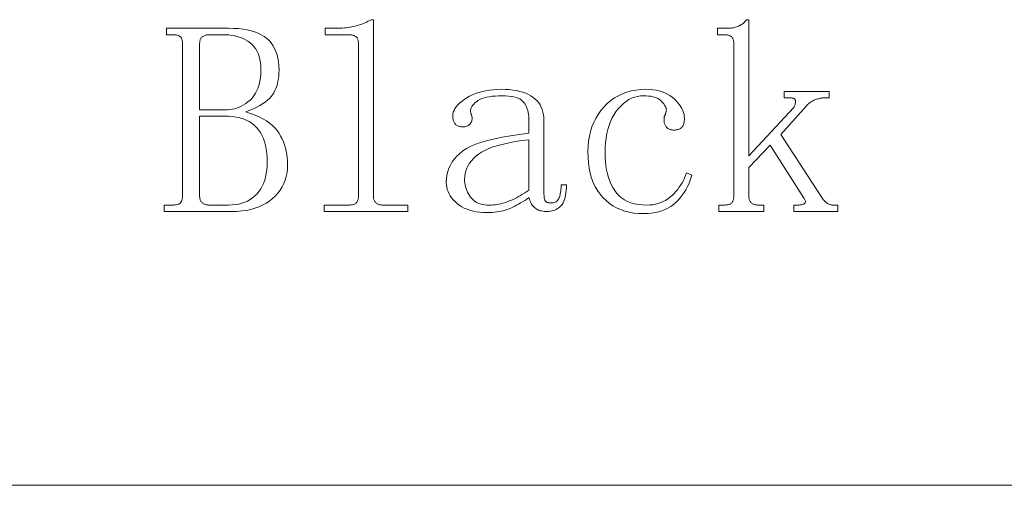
# Model space of a CAD drawing. Extents: x 1 to 297, y 1 to 210.
# Tile 144 of 171: x 257.59 to 262.83, y 34.9 to 37.38. Entities that reach past the tile are written whole.
import ezdxf

# ---------------------------------------------------------------- set-up
doc = ezdxf.new("R2010")
doc.units = 0

msp = doc.modelspace()

# ---------------------------------------------------------------- linework, layer by layer
at = {"color": 7, "lineweight": 13}
msp.add_line((220.3005, 34.8983), (295.449, 34.8983), dxfattribs=at)
for points in [[(259.2778, 37.3355), (259.2881, 37.3356), (259.2982, 37.3359), (259.3082, 37.3365), (259.3181, 37.3373), (259.3279, 37.3383), (259.3375, 37.3396), (259.347, 37.3411), (259.3565, 37.3428), (259.3658, 37.3447), (259.375, 37.3469), (259.3841, 37.3493), (259.393, 37.3519), (259.4019, 37.3548), (259.4106, 37.3579), (259.4193, 37.3612), (259.4278, 37.3647), (259.4362, 37.3685), (259.4445, 37.3725), (259.4526, 37.3767), (259.4607, 37.3812), (259.4721, 37.3812), (259.4721, 36.4383), (259.4723, 36.4339), (259.4727, 36.4296), (259.4734, 36.4256), (259.4744, 36.4219), (259.4757, 36.4183), (259.4773, 36.415), (259.4791, 36.4119), (259.4813, 36.4091), (259.4837, 36.4064), (259.4864, 36.404), (259.4893, 36.4019), (259.4925, 36.3999), (259.4958, 36.3982), (259.4992, 36.3967), (259.5028, 36.3955), (259.5067, 36.3944), (259.5106, 36.3936), (259.5147, 36.3931), (259.5191, 36.3927), (259.5236, 36.3926), (259.655, 36.3926), (259.655, 36.3583), (259.2093, 36.3583), (259.2093, 36.3926), (259.3407, 36.3926), (259.3463, 36.3927), (259.3514, 36.3931), (259.3563, 36.3936), (259.3608, 36.3944), (259.365, 36.3955), (259.3688, 36.3967), (259.3723, 36.3982), (259.3754, 36.3999), (259.3782, 36.4019), (259.3807, 36.404), (259.3829, 36.4064), (259.3848, 36.4091), (259.3865, 36.4119), (259.388, 36.415), (259.3893, 36.4183), (259.3903, 36.4219), (259.3911, 36.4256), (259.3917, 36.4296), (259.392, 36.4339), (259.3921, 36.4383), (259.3921, 37.2555), (259.392, 37.2599), (259.3917, 37.2642), (259.3911, 37.2682), (259.3903, 37.2719), (259.3893, 37.2755), (259.388, 37.2788), (259.3865, 37.2819), (259.3848, 37.2847), (259.3829, 37.2874), (259.3807, 37.2898), (259.3782, 37.2919), (259.3754, 37.2939), (259.3723, 37.2956), (259.3688, 37.2971), (259.365, 37.2983), (259.3608, 37.2994), (259.3563, 37.3002), (259.3514, 37.3007), (259.3463, 37.3011), (259.3407, 37.3012), (259.215, 37.3012), (259.215, 37.3355)], [(261.6436, 36.7698), (261.8607, 36.4326), (261.8641, 36.4282), (261.8674, 36.424), (261.8707, 36.4202), (261.874, 36.4166), (261.8771, 36.4133), (261.8802, 36.4103), (261.8833, 36.4076), (261.8863, 36.4052), (261.8893, 36.403), (261.8921, 36.4012), (261.895, 36.3996), (261.8979, 36.3981), (261.9009, 36.3968), (261.904, 36.3957), (261.9071, 36.3948), (261.9103, 36.394), (261.9135, 36.3934), (261.9168, 36.393), (261.9202, 36.3927), (261.9236, 36.3926), (261.9464, 36.3926), (261.9464, 36.3583), (261.7121, 36.3583), (261.7121, 36.3926), (261.7293, 36.3926), (261.7348, 36.3927), (261.74, 36.393), (261.7449, 36.3934), (261.7494, 36.394), (261.7535, 36.3948), (261.7574, 36.3957), (261.7609, 36.3968), (261.764, 36.3981), (261.7668, 36.3996), (261.7693, 36.4012), (261.7713, 36.403), (261.7727, 36.4052), (261.7736, 36.4076), (261.7738, 36.4103), (261.7736, 36.4133), (261.7727, 36.4166), (261.7713, 36.4202), (261.7693, 36.424), (261.7667, 36.4282), (261.7635, 36.4326), (261.5864, 36.7126), (261.4721, 36.5926), (261.4721, 36.4383), (261.4723, 36.4339), (261.4727, 36.4296), (261.4734, 36.4256), (261.4744, 36.4219), (261.4757, 36.4183), (261.4773, 36.415), (261.4791, 36.4119), (261.4813, 36.4091), (261.4837, 36.4064), (261.4864, 36.404), (261.4893, 36.4019), (261.4925, 36.3999), (261.4958, 36.3982), (261.4992, 36.3967), (261.5028, 36.3955), (261.5067, 36.3944), (261.5106, 36.3936), (261.5147, 36.3931), (261.5191, 36.3927), (261.5236, 36.3926), (261.5521, 36.3926), (261.5521, 36.3583), (261.3121, 36.3583), (261.3121, 36.3926), (261.3407, 36.3926), (261.3463, 36.3927), (261.3514, 36.3931), (261.3563, 36.3936), (261.3608, 36.3944), (261.365, 36.3955), (261.3688, 36.3967), (261.3723, 36.3982), (261.3754, 36.3999), (261.3782, 36.4019), (261.3807, 36.404), (261.3829, 36.4064), (261.3848, 36.4091), (261.3865, 36.4119), (261.388, 36.415), (261.3893, 36.4183), (261.3903, 36.4219), (261.3911, 36.4256), (261.3917, 36.4296), (261.392, 36.4339), (261.3921, 36.4383), (261.3921, 37.2555), (261.392, 37.2599), (261.3917, 37.2642), (261.3911, 37.2682), (261.3903, 37.2719), (261.3893, 37.2755), (261.388, 37.2788), (261.3865, 37.2819), (261.3848, 37.2847), (261.3829, 37.2874), (261.3807, 37.2898), (261.3782, 37.2919), (261.3754, 37.2939), (261.3723, 37.2956), (261.3688, 37.2971), (261.365, 37.2983), (261.3608, 37.2994), (261.3563, 37.3002), (261.3514, 37.3007), (261.3463, 37.3011), (261.3407, 37.3012), (261.3064, 37.3012), (261.3064, 37.3355), (261.3578, 37.3355), (261.3646, 37.3356), (261.3712, 37.3359), (261.3776, 37.3365), (261.3839, 37.3373), (261.39, 37.3383), (261.3959, 37.3396), (261.4016, 37.3411), (261.4072, 37.3428), (261.4126, 37.3447), (261.4178, 37.3469), (261.4229, 37.3493), (261.4278, 37.3519), (261.4325, 37.3548), (261.437, 37.3579), (261.4414, 37.3612), (261.4456, 37.3647), (261.4496, 37.3685), (261.4535, 37.3725), (261.4572, 37.3767), (261.4607, 37.3812), (261.4721, 37.3812), (261.4721, 36.6555), (261.7121, 36.9126), (261.7143, 36.9171), (261.7161, 36.9214), (261.7177, 36.9256), (261.719, 36.9295), (261.72, 36.9333), (261.7207, 36.937), (261.7211, 36.9404), (261.7213, 36.9437), (261.7211, 36.9468), (261.7207, 36.9498), (261.7199, 36.9525), (261.7188, 36.9549), (261.7172, 36.957), (261.7152, 36.9589), (261.7128, 36.9605), (261.7101, 36.9618), (261.7069, 36.9628), (261.7033, 36.9635), (261.6993, 36.9639), (261.695, 36.964), (261.6607, 36.964), (261.6607, 36.9983), (261.9007, 36.9983), (261.9007, 36.964), (261.8721, 36.964), (261.8686, 36.964), (261.8649, 36.9637), (261.8611, 36.9633), (261.857, 36.9627), (261.8528, 36.9619), (261.8485, 36.961), (261.8439, 36.9598), (261.8392, 36.9586), (261.8343, 36.9571), (261.8293, 36.9555), (261.8242, 36.9536), (261.8191, 36.9515), (261.8141, 36.949), (261.8091, 36.9463), (261.8043, 36.9433), (261.7994, 36.94), (261.7947, 36.9365), (261.7899, 36.9326), (261.7853, 36.9285), (261.7807, 36.924)], [(258.3578, 36.3583), (258.3578, 36.3926), (258.4036, 36.3926), (258.4091, 36.3927), (258.4143, 36.3931), (258.4192, 36.3936), (258.4237, 36.3944), (258.4278, 36.3955), (258.4317, 36.3967), (258.4352, 36.3982), (258.4383, 36.3999), (258.4411, 36.4019), (258.4435, 36.404), (258.4457, 36.4064), (258.4477, 36.4091), (258.4494, 36.4119), (258.4509, 36.415), (258.4521, 36.4183), (258.4532, 36.4219), (258.4539, 36.4256), (258.4545, 36.4296), (258.4549, 36.4339), (258.455, 36.4383), (258.455, 37.2555), (258.4549, 37.2599), (258.4545, 37.2642), (258.4539, 37.2682), (258.4532, 37.2719), (258.4521, 37.2755), (258.4509, 37.2788), (258.4494, 37.2819), (258.4477, 37.2847), (258.4457, 37.2874), (258.4435, 37.2898), (258.4411, 37.2919), (258.4383, 37.2939), (258.4352, 37.2956), (258.4317, 37.2971), (258.4278, 37.2983), (258.4237, 37.2994), (258.4192, 37.3002), (258.4143, 37.3007), (258.4091, 37.3011), (258.4036, 37.3012), (258.3693, 37.3012), (258.3693, 37.3355), (258.7007, 37.3355), (258.7274, 37.3349), (258.7527, 37.3333), (258.7766, 37.3306), (258.799, 37.3268), (258.82, 37.3219), (258.8395, 37.3159), (258.8577, 37.3089), (258.8744, 37.3007), (258.8897, 37.2915), (258.9036, 37.2812), (258.916, 37.2697), (258.9272, 37.2571), (258.9371, 37.2432), (258.9456, 37.2282), (258.9529, 37.2119), (258.9587, 37.1944), (258.9633, 37.1758), (258.9666, 37.1559), (258.9686, 37.1349), (258.9693, 37.1126), (258.9689, 37.0969), (258.9679, 37.0818), (258.9662, 37.0672), (258.9638, 37.0532), (258.9607, 37.0398), (258.9569, 37.0269), (258.9525, 37.0146), (258.9473, 37.0029), (258.9415, 36.9918), (258.935, 36.9812), (258.9274, 36.971), (258.9183, 36.9611), (258.9077, 36.9514), (258.8957, 36.9419), (258.8821, 36.9326), (258.8671, 36.9236), (258.8506, 36.9148), (258.8326, 36.9062), (258.8131, 36.8979), (258.7921, 36.8898), (258.8176, 36.8814), (258.8413, 36.8724), (258.8633, 36.8627), (258.8835, 36.8523), (258.9021, 36.8412), (258.919, 36.8294), (258.9341, 36.817), (258.9475, 36.8038), (258.9593, 36.79), (258.9693, 36.7755), (258.978, 36.7604), (258.9857, 36.7451), (258.9926, 36.7294), (258.9985, 36.7133), (259.0035, 36.6969), (259.0077, 36.6802), (259.0109, 36.6631), (259.0132, 36.6456), (259.0145, 36.6279), (259.015, 36.6098), (259.0142, 36.5874), (259.0118, 36.5659), (259.0078, 36.5453), (259.0022, 36.5256), (258.995, 36.5069), (258.9862, 36.4891), (258.9758, 36.4722), (258.9638, 36.4562), (258.9502, 36.4411), (258.935, 36.4269), (258.9184, 36.4139), (258.9007, 36.4022), (258.8818, 36.3919), (258.8618, 36.383), (258.8407, 36.3755), (258.8184, 36.3693), (258.795, 36.3645), (258.7704, 36.3611), (258.7447, 36.359), (258.7178, 36.3583)], [(258.8721, 37.1126), (258.8716, 37.1326), (258.8698, 37.1514), (258.867, 37.1689), (258.863, 37.1853), (258.8578, 37.2005), (258.8516, 37.2144), (258.8441, 37.2272), (258.8355, 37.2388), (258.8258, 37.2492), (258.815, 37.2583), (258.8032, 37.2665), (258.7907, 37.2738), (258.7776, 37.2802), (258.7638, 37.2858), (258.7493, 37.2905), (258.7341, 37.2943), (258.7182, 37.2973), (258.7016, 37.2995), (258.6844, 37.3008), (258.6664, 37.3012), (258.5978, 37.3012), (258.5934, 37.3011), (258.5891, 37.3007), (258.5849, 37.3002), (258.5809, 37.2994), (258.5771, 37.2983), (258.5735, 37.2971), (258.57, 37.2956), (258.5667, 37.2939), (258.5636, 37.2919), (258.5607, 37.2898), (258.558, 37.2874), (258.5555, 37.2847), (258.5534, 37.2819), (258.5515, 37.2788), (258.55, 37.2755), (258.5487, 37.2719), (258.5477, 37.2682), (258.547, 37.2642), (258.5465, 37.2599), (258.5464, 37.2555), (258.5464, 36.9012), (258.695, 36.9012), (258.7075, 36.9017), (258.7199, 36.9032), (258.7322, 36.9058), (258.7444, 36.9094), (258.7564, 36.914), (258.7683, 36.9197), (258.7802, 36.9264), (258.7919, 36.9341), (258.8035, 36.9428), (258.815, 36.9526), (258.8258, 36.9635), (258.8355, 36.9755), (258.8441, 36.9886), (258.8516, 37.0029), (258.8578, 37.0183), (258.863, 37.0349), (258.867, 37.0526), (258.8698, 37.0715), (258.8716, 37.0915)], [(260.0779, 36.3526), (260.0577, 36.3531), (260.0385, 36.3546), (260.0202, 36.357), (260.0029, 36.3604), (259.9864, 36.3648), (259.9709, 36.3701), (259.9562, 36.3764), (259.9425, 36.3837), (259.9297, 36.392), (259.9178, 36.4012), (259.907, 36.411), (259.8973, 36.4212), (259.8887, 36.4316), (259.8813, 36.4423), (259.875, 36.4533), (259.8698, 36.4646), (259.8658, 36.4762), (259.863, 36.488), (259.8613, 36.5002), (259.8607, 36.5126), (259.8616, 36.5328), (259.8642, 36.5523), (259.8687, 36.571), (259.8749, 36.589), (259.8828, 36.6062), (259.8926, 36.6227), (259.9041, 36.6384), (259.9174, 36.6534), (259.9324, 36.6677), (259.9493, 36.6812), (259.9687, 36.694), (259.9917, 36.706), (260.0181, 36.7173), (260.048, 36.7278), (260.0814, 36.7376), (260.1183, 36.7467), (260.1587, 36.755), (260.2025, 36.7626), (260.2499, 36.7694), (260.3007, 36.7755), (260.3007, 36.844), (260.3004, 36.8553), (260.2997, 36.8661), (260.2984, 36.8765), (260.2966, 36.8866), (260.2943, 36.8962), (260.2914, 36.9054), (260.2881, 36.9142), (260.2842, 36.9227), (260.2799, 36.9307), (260.275, 36.9383), (260.2692, 36.9454), (260.2621, 36.9517), (260.2536, 36.9573), (260.2439, 36.9621), (260.2328, 36.9662), (260.2205, 36.9695), (260.2068, 36.9721), (260.1918, 36.974), (260.1755, 36.9751), (260.1578, 36.9755), (260.139, 36.9752), (260.1213, 36.9742), (260.1047, 36.9726), (260.0893, 36.9704), (260.075, 36.9676), (260.0618, 36.9642), (260.0498, 36.9601), (260.039, 36.9554), (260.0293, 36.95), (260.0207, 36.944), (260.0132, 36.9377), (260.0067, 36.9314), (260.0013, 36.9249), (259.9969, 36.9184), (259.9936, 36.9119), (259.9912, 36.9053), (259.9899, 36.8986), (259.9896, 36.8919), (259.9904, 36.8852), (259.9921, 36.8783), (259.9942, 36.8738), (259.9958, 36.8692), (259.9969, 36.8646), (259.9976, 36.86), (259.9978, 36.8555), (259.9976, 36.8509), (259.9969, 36.8463), (259.9958, 36.8418), (259.9942, 36.8372), (259.9921, 36.8326), (259.9896, 36.8283), (259.9866, 36.8244), (259.9832, 36.821), (259.9793, 36.818), (259.975, 36.8155), (259.9702, 36.8134), (259.9649, 36.8118), (259.9592, 36.8107), (259.953, 36.81), (259.9464, 36.8098), (259.9419, 36.8099), (259.9376, 36.8103), (259.9335, 36.811), (259.9295, 36.812), (259.9257, 36.8133), (259.9221, 36.8149), (259.9186, 36.8168), (259.9153, 36.8189), (259.9122, 36.8213), (259.9093, 36.824), (259.9066, 36.827), (259.9041, 36.8303), (259.902, 36.8339), (259.9001, 36.8378), (259.8986, 36.8419), (259.8973, 36.8463), (259.8963, 36.851), (259.8956, 36.856), (259.8951, 36.8613), (259.895, 36.8669), (259.8957, 36.8771), (259.8979, 36.8872), (259.9017, 36.8972), (259.9069, 36.9071), (259.9135, 36.9169), (259.9217, 36.9266), (259.9314, 36.9361), (259.9425, 36.9455), (259.9551, 36.9548), (259.9693, 36.964), (259.9845, 36.9727), (260.0004, 36.9805), (260.0169, 36.9874), (260.0342, 36.9933), (260.0521, 36.9983), (260.0707, 37.0024), (260.0901, 37.0056), (260.1101, 37.0079), (260.1308, 37.0093), (260.1521, 37.0098), (260.1744, 37.0093), (260.1956, 37.008), (260.2155, 37.0059), (260.2344, 37.0029), (260.2521, 36.999), (260.2687, 36.9943), (260.2841, 36.9888), (260.2984, 36.9823), (260.3116, 36.975), (260.3235, 36.9669), (260.3344, 36.958), (260.3441, 36.9483), (260.3527, 36.9378), (260.3601, 36.9267), (260.3664, 36.9148), (260.3716, 36.9021), (260.3755, 36.8887), (260.3784, 36.8746), (260.3801, 36.8597), (260.3807, 36.844), (260.3807, 36.4669), (260.3808, 36.4581), (260.381, 36.4501), (260.3815, 36.4428), (260.3821, 36.4363), (260.3828, 36.4305), (260.3838, 36.4254), (260.3849, 36.4211), (260.3862, 36.4175), (260.3876, 36.4147), (260.3893, 36.4126), (260.3911, 36.411), (260.3933, 36.4095), (260.3957, 36.4082), (260.3984, 36.4071), (260.4014, 36.4062), (260.4047, 36.4054), (260.4083, 36.4048), (260.4121, 36.4044), (260.4163, 36.4041), (260.4207, 36.404), (260.4262, 36.4043), (260.4314, 36.4051), (260.4363, 36.4064), (260.4408, 36.4082), (260.445, 36.4105), (260.4488, 36.4133), (260.4523, 36.4166), (260.4554, 36.4205), (260.4583, 36.4249), (260.4607, 36.4298), (260.4629, 36.4351), (260.4648, 36.4408), (260.4665, 36.447), (260.468, 36.4535), (260.4693, 36.4605), (260.4703, 36.4678), (260.4711, 36.4756), (260.4717, 36.4837), (260.472, 36.4922), (260.4721, 36.5012), (260.5007, 36.5012), (260.5004, 36.4857), (260.4995, 36.4711), (260.4981, 36.4576), (260.4961, 36.445), (260.4936, 36.4333), (260.4904, 36.4227), (260.4867, 36.413), (260.4824, 36.4043), (260.4775, 36.3965), (260.4721, 36.3898), (260.4662, 36.3838), (260.46, 36.3784), (260.4534, 36.3737), (260.4465, 36.3696), (260.4393, 36.3662), (260.4317, 36.3634), (260.4237, 36.3612), (260.4154, 36.3596), (260.4068, 36.3586), (260.3978, 36.3583), (260.39, 36.3585), (260.3825, 36.359), (260.3754, 36.3599), (260.3686, 36.3611), (260.3621, 36.3626), (260.356, 36.3645), (260.3503, 36.3667), (260.3448, 36.3693), (260.3397, 36.3722), (260.335, 36.3755), (260.3305, 36.3791), (260.3263, 36.3832), (260.3223, 36.3878), (260.3185, 36.3928), (260.315, 36.3983), (260.3117, 36.4043), (260.3086, 36.4107), (260.3057, 36.4175), (260.3031, 36.4248), (260.3007, 36.4326), (260.2894, 36.4248), (260.2782, 36.4174), (260.2672, 36.4104), (260.2563, 36.4038), (260.2457, 36.3976), (260.2352, 36.3918), (260.2249, 36.3864), (260.2148, 36.3814), (260.2048, 36.3768), (260.195, 36.3726), (260.1851, 36.3688), (260.1747, 36.3654), (260.164, 36.3624), (260.1529, 36.3598), (260.1414, 36.3576), (260.1295, 36.3558), (260.1172, 36.3544), (260.1045, 36.3534), (260.0913, 36.3528)], [(261.0207, 36.844), (261.0207, 36.8474), (261.0208, 36.8504), (261.021, 36.8533), (261.0211, 36.8559), (261.0214, 36.8583), (261.0217, 36.8605), (261.0221, 36.8624), (261.0225, 36.8642), (261.023, 36.8656), (261.0236, 36.8669), (261.0241, 36.8682), (261.0248, 36.8696), (261.0255, 36.8714), (261.0263, 36.8733), (261.0271, 36.8755), (261.028, 36.8779), (261.029, 36.8805), (261.03, 36.8834), (261.031, 36.8864), (261.0321, 36.8898), (261.0329, 36.8944), (261.0331, 36.8992), (261.0325, 36.9042), (261.0312, 36.9094), (261.0293, 36.9148), (261.0266, 36.9203), (261.0233, 36.926), (261.0193, 36.9318), (261.0146, 36.9378), (261.0093, 36.944), (261.0031, 36.95), (260.9962, 36.9554), (260.9885, 36.9601), (260.98, 36.9642), (260.9707, 36.9676), (260.9606, 36.9704), (260.9497, 36.9726), (260.938, 36.9742), (260.9254, 36.9752), (260.9121, 36.9755), (260.8952, 36.9746), (260.8789, 36.9722), (260.863, 36.968), (260.8477, 36.9622), (260.8328, 36.9548), (260.8185, 36.9456), (260.8047, 36.9349), (260.7914, 36.9224), (260.7787, 36.9084), (260.7664, 36.8926), (260.755, 36.8755), (260.7448, 36.8573), (260.7358, 36.838), (260.728, 36.8176), (260.7214, 36.7962), (260.716, 36.7736), (260.7118, 36.75), (260.7088, 36.7253), (260.707, 36.6995), (260.7064, 36.6726), (260.7069, 36.648), (260.7085, 36.6243), (260.711, 36.6016), (260.7146, 36.5798), (260.7193, 36.559), (260.7249, 36.5392), (260.7316, 36.5204), (260.7393, 36.5026), (260.7481, 36.4857), (260.7578, 36.4698), (260.7688, 36.4551), (260.7812, 36.442), (260.7949, 36.4304), (260.81, 36.4204), (260.8264, 36.4119), (260.8442, 36.405), (260.8634, 36.3996), (260.884, 36.3957), (260.9059, 36.3934), (260.9293, 36.3926), (260.945, 36.3931), (260.9602, 36.3947), (260.9749, 36.3972), (260.9892, 36.4008), (261.0028, 36.4055), (261.016, 36.4111), (261.0287, 36.4178), (261.0408, 36.4255), (261.0524, 36.4343), (261.0636, 36.444), (261.0741, 36.4545), (261.084, 36.4653), (261.0933, 36.4764), (261.102, 36.4879), (261.11, 36.4998), (261.1174, 36.5119), (261.1241, 36.5244), (261.1303, 36.5373), (261.1358, 36.5505), (261.1407, 36.564), (261.1693, 36.5526), (261.1643, 36.5357), (261.1585, 36.5194), (261.1519, 36.5035), (261.1446, 36.4882), (261.1364, 36.4733), (261.1274, 36.459), (261.1177, 36.4452), (261.1071, 36.4319), (261.0957, 36.4192), (261.0836, 36.4069), (261.0705, 36.3955), (261.0566, 36.3853), (261.0417, 36.3763), (261.0259, 36.3685), (261.0093, 36.3619), (260.9917, 36.3565), (260.9731, 36.3523), (260.9537, 36.3493), (260.9334, 36.3475), (260.9121, 36.3469), (260.8853, 36.3478), (260.8596, 36.3503), (260.835, 36.3546), (260.8116, 36.3606), (260.7893, 36.3683), (260.7681, 36.3778), (260.7481, 36.3889), (260.7293, 36.4018), (260.7115, 36.4163), (260.695, 36.4326), (260.6798, 36.4505), (260.6662, 36.4699), (260.6542, 36.4907), (260.6438, 36.5131), (260.635, 36.5369), (260.6278, 36.5622), (260.6222, 36.589), (260.6182, 36.6173), (260.6158, 36.6471), (260.615, 36.6783), (260.6158, 36.7064), (260.6184, 36.7335), (260.6227, 36.7597), (260.6287, 36.7848), (260.6364, 36.809), (260.6458, 36.8323), (260.657, 36.8545), (260.6698, 36.8758), (260.6844, 36.8961), (260.7007, 36.9155), (260.7184, 36.9334), (260.737, 36.9494), (260.7567, 36.9636), (260.7775, 36.9758), (260.7993, 36.9862), (260.8221, 36.9947), (260.8459, 37.0013), (260.8708, 37.006), (260.8966, 37.0088), (260.9236, 37.0098), (260.9426, 37.0092), (260.9607, 37.0077), (260.978, 37.0051), (260.9944, 37.0015), (261.01, 36.9969), (261.0247, 36.9912), (261.0385, 36.9846), (261.0515, 36.9768), (261.0637, 36.9681), (261.075, 36.9583), (261.0853, 36.948), (261.0945, 36.9378), (261.1027, 36.9275), (261.1097, 36.9172), (261.1157, 36.9069), (261.1206, 36.8966), (261.1244, 36.8863), (261.1271, 36.876), (261.1287, 36.8658), (261.1293, 36.8555), (261.1291, 36.8488), (261.1287, 36.8426), (261.128, 36.8367), (261.127, 36.8312), (261.1257, 36.8262), (261.1241, 36.8215), (261.1223, 36.8173), (261.1201, 36.8134), (261.1177, 36.81), (261.115, 36.8069), (261.112, 36.8042), (261.1087, 36.8018), (261.1051, 36.7996), (261.1013, 36.7978), (261.0971, 36.7962), (261.0927, 36.7949), (261.088, 36.7939), (261.083, 36.7932), (261.0777, 36.7928), (261.0721, 36.7926), (261.0676, 36.7928), (261.0633, 36.7932), (261.0592, 36.7939), (261.0552, 36.7949), (261.0514, 36.7962), (261.0478, 36.7978), (261.0443, 36.7996), (261.041, 36.8018), (261.0379, 36.8042), (261.035, 36.8069), (261.0323, 36.8098), (261.0298, 36.813), (261.0277, 36.8162), (261.0258, 36.8197), (261.0243, 36.8233), (261.023, 36.8271), (261.022, 36.8311), (261.0213, 36.8352), (261.0208, 36.8396)], [(258.7007, 36.3926), (258.7197, 36.3932), (258.7379, 36.395), (258.7551, 36.398), (258.7715, 36.4022), (258.7871, 36.4076), (258.8018, 36.4142), (258.8157, 36.422), (258.8287, 36.431), (258.8409, 36.4412), (258.8521, 36.4526), (258.8624, 36.4651), (258.8717, 36.4786), (258.8798, 36.493), (258.8869, 36.5084), (258.8929, 36.5248), (258.8977, 36.5421), (258.9015, 36.5604), (258.9042, 36.5797), (258.9059, 36.6), (258.9064, 36.6212), (258.9059, 36.6457), (258.9041, 36.6688), (258.9013, 36.6907), (258.8973, 36.7112), (258.8921, 36.7305), (258.8858, 36.7484), (258.8784, 36.765), (258.8698, 36.7803), (258.8601, 36.7942), (258.8493, 36.8069), (258.8373, 36.8183), (258.8241, 36.8285), (258.8098, 36.8375), (258.7944, 36.8453), (258.7778, 36.8519), (258.7601, 36.8573), (258.7413, 36.8615), (258.7213, 36.8645), (258.7001, 36.8663), (258.6778, 36.8669), (258.5464, 36.8669), (258.5464, 36.4383), (258.5465, 36.4339), (258.547, 36.4296), (258.5477, 36.4256), (258.5487, 36.4219), (258.55, 36.4183), (258.5515, 36.415), (258.5534, 36.4119), (258.5555, 36.4091), (258.558, 36.4064), (258.5607, 36.404), (258.5636, 36.4019), (258.5667, 36.3999), (258.57, 36.3982), (258.5735, 36.3967), (258.5771, 36.3955), (258.5809, 36.3944), (258.5849, 36.3936), (258.5891, 36.3931), (258.5934, 36.3927), (258.5978, 36.3926)], [(259.9578, 36.5298), (259.9582, 36.5196), (259.9591, 36.5095), (259.9607, 36.4997), (259.9629, 36.49), (259.9657, 36.4805), (259.9691, 36.4711), (259.9732, 36.462), (259.978, 36.453), (259.9833, 36.4441), (259.9893, 36.4355), (259.9959, 36.4273), (260.0033, 36.42), (260.0115, 36.4136), (260.0204, 36.408), (260.03, 36.4033), (260.0403, 36.3995), (260.0515, 36.3965), (260.0633, 36.3943), (260.0759, 36.393), (260.0893, 36.3926), (260.0995, 36.3928), (260.1098, 36.3934), (260.1201, 36.3944), (260.1304, 36.3958), (260.1407, 36.3976), (260.151, 36.3998), (260.1613, 36.4024), (260.1715, 36.4054), (260.1819, 36.4088), (260.1921, 36.4126), (260.2025, 36.4168), (260.2129, 36.4214), (260.2235, 36.4264), (260.2342, 36.4318), (260.245, 36.4376), (260.2559, 36.4438), (260.2669, 36.4504), (260.2781, 36.4574), (260.2893, 36.4648), (260.3007, 36.4726), (260.3007, 36.7412), (260.263, 36.7363), (260.2278, 36.7308), (260.1949, 36.7246), (260.1645, 36.7179), (260.1364, 36.7105), (260.1107, 36.7024), (260.0875, 36.6938), (260.0667, 36.6845), (260.0482, 36.6746), (260.0321, 36.664), (260.018, 36.6529), (260.0054, 36.6413), (259.9942, 36.6292), (259.9846, 36.6165), (259.9764, 36.6033), (259.9697, 36.5896), (259.9645, 36.5754), (259.9608, 36.5607), (259.9586, 36.5455)]]:
    msp.add_lwpolyline(points, close=True, dxfattribs=at)

doc.saveas('drawing.dxf')
